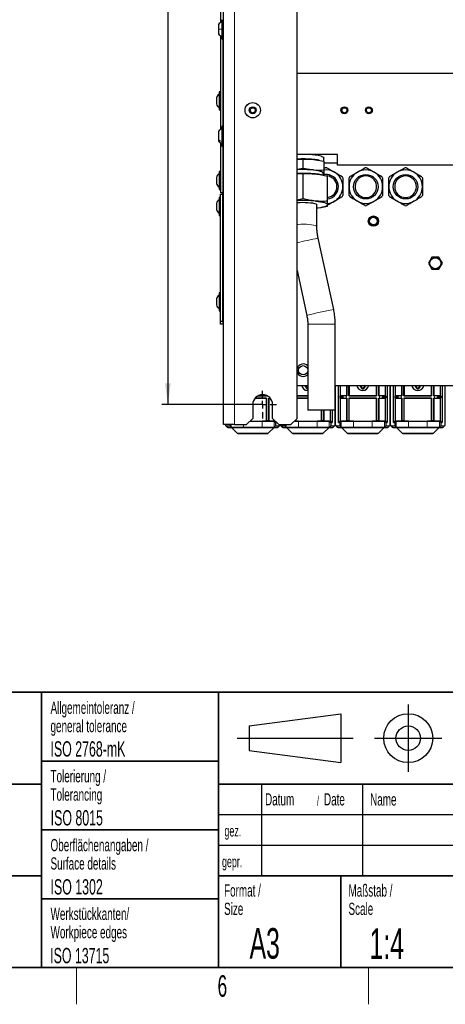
# Model space of a CAD drawing. Header units: millimetres. Extents: x 5 to 418, y 2 to 292.
# Tile 51 of 53: x 255 to 325, y 6 to 167. Entities that reach past the tile are written whole.
import ezdxf

# ---------------------------------------------------------------- set-up
doc = ezdxf.new("R2010")
doc.units = ezdxf.units.MM
doc.layers.add('SLD-0', color=7, linetype='Continuous')
doc.styles.add('SLDTEXTSTYLE1', font='TXT', dxfattribs={"width": 0.605})
doc.dimstyles.new('SLDDIMSTYLE2', dxfattribs={"dimtxt": 3.081982, "dimasz": 3.5, "dimexe": 0, "dimexo": 0.0625, "dimgap": 0.770496, "dimtad": 1, "dimdec": 0, "dimlfac": 4, "dimrnd": 1e-09, "dimzin": 12, "dimdsep": 46, "dimtxsty": 'SLDTEXTSTYLE1', "dimsah": 1, "dimcen": 0.09, "dimadec": 0, "dimazin": 3, "dimtfac": 1, "dimtofl": 0, "dimtmove": 0, "dimatfit": 3, "dimfxl": 1, "dimfrac": 2, "dimtolj": 1, "dimtzin": 12, "dimarcsym": 0})

# ---------------------------------------------------------------- blocks, each defined once
blk = doc.blocks.new('_D_6')
at = {"layer": 'SLD-0'}
for p, q in [((295.19, 247.77), (278.7, 247.77)), ((279.7, 247.77), (279.7, 104.02)), ((295.19, 104.02), (278.7, 104.02))]:
    blk.add_line(p, q, dxfattribs=at)
for points in [[(279.7, 247.77), (279.24, 244.27), (280.16, 244.27)], [(279.7, 104.02), (280.16, 107.52), (279.24, 107.52)]]:
    blk.add_solid(points, dxfattribs=at)
at = {"layer": 'SLD-0', "insert": (275.61, 172.36), "char_height": 3.175, "attachment_point": 1, "rotation": 90, "style": 'SLDTEXTSTYLE1'}
blk.add_mtext('575', dxfattribs=at)
blk = doc.blocks.new('SW_CENTERMARKSYMBOL_5')
at = {"layer": 'SLD-0', "color": 0}
for p, q in [((0, 1.25), (0, 2.25)), ((-1.25, 0), (-2.25, 0)), ((0, 0), (-0.625, 0)), ((0, 0), (0, 0.625)), ((0, 0), (0, -0.625)), ((0, 0), (0.625, 0)), ((1.25, 0), (2.25, 0)), ((0, -1.25), (0, -2.25))]:
    blk.add_line(p, q, dxfattribs=at)

msp = doc.modelspace()

# ---------------------------------------------------------------- linework, layer by layer
at = {"color": 7, "linetype": 'Continuous', "lineweight": 25}
for p, q in [((288.8173, 100.7651), (288.8173, 252.0151)), ((300.8173, 101.7651), (300.8173, 251.0151)), ((288.3173, 181.784), (288.3173, 166.4961)), ((287.9923, 166.1601), (287.9923, 165.3901)), ((288.5173, 166.9401), (288.5173, 165.3901)), ((287.9923, 165.3901), (287.9923, 164.6201)), ((288.3173, 164.284), (288.3173, 148.9961)), ((288.5173, 165.3901), (288.5173, 163.8401)), ((288.6923, 163.6922), (288.6923, 149.588)), ((358.3173, 158.1401), (300.8173, 158.1401)), ((288.3173, 155.1401), (288.0673, 155.1401)), ((288.0673, 155.1401), (288.0673, 153.6498)), ((287.6423, 154.1651), (287.6423, 153.6599)), ((287.6423, 153.6599), (287.6423, 153.1651)), ((288.0673, 153.6498), (288.0673, 152.1901)), ((288.0673, 152.1901), (288.3173, 152.1901)), ((287.9923, 148.6601), (287.9923, 147.3477)), ((288.5173, 149.4401), (288.5173, 146.3401)), ((287.9923, 147.3477), (287.9923, 147.1201)), ((288.3173, 146.784), (288.3173, 138.6651)), ((288.6923, 146.1922), (288.6923, 138.6651)), ((307.4423, 144.9237), (300.8173, 144.9237)), ((307.4423, 143.1401), (307.4423, 144.9237)), ((300.8173, 144.1114), (301.8173, 144.13)), ((301.8173, 142.6822), (301.8173, 144.13)), ((301.8173, 144.13), (303.5048, 144.0986)), ((303.5048, 144.0986), (305.1923, 143.7917)), ((304.5086, 143.9469), (304.3586, 143.9767)), ((305.1923, 143.7917), (305.1923, 144.3297)), ((305.1923, 143.7917), (305.1923, 142.3438)), ((305.1923, 143.5572), (307.4423, 143.5572)), ((288.3173, 142.1401), (288.0673, 142.1401)), ((288.0673, 142.1401), (288.0673, 139.5113)), ((300.8173, 142.5003), (301.8173, 142.6822)), ((300.8173, 141.7877), (301.8173, 141.7678)), ((301.8173, 142.6822), (303.5048, 142.3752)), ((301.8173, 137.6627), (301.8173, 141.7678)), ((303.5048, 142.3752), (305.1923, 142.3438)), ((305.0673, 141.5321), (305.0673, 141.8677)), ((305.1923, 141.6671), (305.0673, 141.6443)), ((305.1923, 142.599), (305.4315, 142.7371)), ((305.1923, 142.3438), (305.1923, 141.8677)), ((305.1923, 141.8677), (305.1923, 141.6671)), ((351.6923, 143.1401), (307.4423, 143.1401)), ((287.6423, 141.1651), (287.6423, 140.2739)), ((287.6423, 140.2739), (287.6423, 140.1651)), ((305.0008, 141.552), (304.8292, 141.5861)), ((305.8173, 137.2617), (305.8173, 141.3668)), ((288.0673, 139.5113), (288.0673, 139.1901)), ((288.0673, 139.1901), (288.3173, 139.1901)), ((288.6923, 138.6651), (288.3173, 138.6651)), ((288.3173, 138.4151), (288.6923, 138.4151)), ((288.3173, 117.6651), (288.3173, 138.4151)), ((288.6923, 138.4151), (288.6923, 138.6651)), ((288.6923, 117.6651), (288.6923, 138.4151)), ((287.6423, 136.9151), (287.6423, 136.0239)), ((288.3173, 137.8901), (288.0673, 137.8901)), ((288.0673, 137.8901), (288.0673, 135.2613)), ((287.6423, 136.0239), (287.6423, 135.9151)), ((288.0673, 135.2613), (288.0673, 134.9401)), ((304.0673, 133.1139), (304.0673, 136.6974)), ((304.8292, 136.2403), (305.0008, 136.2744)), ((304.9997, 136.2794), (305.8173, 136.4597)), ((288.0673, 134.9401), (288.3173, 134.9401)), ((306.8095, 119.5664), (304.2734, 131.2163)), ((322.8722, 128.1276), (322.302, 127.1401)), ((324.0124, 128.1276), (322.8722, 128.1276)), ((324.5826, 127.1401), (324.0124, 128.1276)), ((300.8173, 125.9369), (302.4125, 118.6092)), ((322.302, 127.1401), (322.8722, 126.1526)), ((322.8722, 126.1526), (324.0124, 126.1526)), ((324.0124, 126.1526), (324.5826, 127.1401)), ((287.6423, 121.3151), (287.6423, 120.4239)), ((288.3173, 122.2901), (288.0673, 122.2901)), ((288.0673, 122.2901), (288.0673, 119.6613)), ((287.6423, 120.4239), (287.6423, 120.3151)), ((288.0673, 119.6613), (288.0673, 119.3401)), ((288.0673, 119.3401), (288.3173, 119.3401)), ((288.3173, 117.6651), (288.6923, 117.6651)), ((288.3173, 117.1651), (288.3173, 117.6651)), ((288.6923, 117.6651), (288.6923, 117.1651)), ((288.8173, 117.6401), (288.6923, 117.6401)), ((288.7673, 117.1401), (288.7673, 117.6401)), ((288.6923, 117.1651), (288.3173, 117.1651)), ((288.8173, 117.1401), (288.7673, 117.1401)), ((302.5673, 117.1701), (302.5673, 103.1401)), ((307.0673, 103.1401), (307.0673, 117.1701)), ((300.8173, 109.8651), (300.8322, 109.9233)), ((300.8173, 107.1401), (302.5673, 107.1401)), ((302.1409, 107.1401), (302.1992, 107.1015)), ((302.2675, 107.1082), (302.1593, 107.0457)), ((302.1593, 107.0457), (302.3508, 106.714)), ((302.1992, 107.1015), (302.1969, 107.1401)), ((302.4591, 106.7765), (302.2675, 107.1082)), ((307.0673, 107.1401), (352.0673, 107.1401)), ((307.0923, 100.6979), (307.0923, 107.1401)), ((307.5924, 101.0728), (307.5924, 107.1401)), ((307.8586, 107.1401), (307.8586, 105.464)), ((308.9423, 107.1401), (308.9423, 105.464)), ((308.9554, 105.4509), (308.9554, 107.1401)), ((309.3042, 105.4509), (309.3042, 107.1401)), ((309.3173, 107.1401), (309.3173, 105.464)), ((311.1409, 107.1401), (311.1992, 107.1015)), ((311.2675, 107.1082), (311.1593, 107.0457)), ((311.1593, 107.0457), (311.3508, 106.714)), ((311.1992, 107.1015), (311.1969, 107.1401)), ((311.4591, 106.7765), (311.2675, 107.1082)), ((311.7779, 106.9538), (311.6756, 106.7765)), ((311.957, 107.139), (311.7238, 106.985)), ((311.7238, 106.985), (311.7779, 106.9538)), ((311.7838, 106.714), (311.8861, 106.8913)), ((311.8861, 106.8913), (311.9403, 106.86)), ((311.9403, 106.86), (311.957, 107.139)), ((312.0119, 107.1401), (312.0253, 107.1323)), ((312.0253, 107.1323), (312.0298, 107.1401)), ((313.8173, 105.464), (313.8173, 107.1401)), ((313.8304, 107.1401), (313.8304, 105.4509)), ((314.1792, 107.1401), (314.1792, 105.4509)), ((314.1923, 105.464), (314.1923, 107.1401)), ((315.276, 105.464), (315.276, 107.1401)), ((315.5422, 107.1401), (315.5422, 101.0728)), ((316.0423, 100.6979), (316.0423, 107.1401)), ((316.0923, 100.6979), (316.0923, 107.1401)), ((316.5924, 101.0728), (316.5924, 107.1401)), ((316.8586, 107.1401), (316.8586, 105.464)), ((317.9423, 107.1401), (317.9423, 105.464)), ((317.9554, 105.4509), (317.9554, 107.1401)), ((318.3042, 105.4509), (318.3042, 107.1401)), ((318.3173, 107.1401), (318.3173, 105.464)), ((320.1409, 107.1401), (320.1992, 107.1015)), ((320.2675, 107.1082), (320.1593, 107.0457)), ((320.1593, 107.0457), (320.3508, 106.714)), ((320.1992, 107.1015), (320.1969, 107.1401)), ((320.4591, 106.7765), (320.2675, 107.1082)), ((320.7779, 106.9538), (320.6756, 106.7765)), ((320.957, 107.139), (320.7238, 106.985)), ((320.7238, 106.985), (320.7779, 106.9538)), ((320.7838, 106.714), (320.8861, 106.8913)), ((320.8861, 106.8913), (320.9403, 106.86)), ((320.9403, 106.86), (320.957, 107.139)), ((321.0119, 107.1401), (321.0253, 107.1323)), ((321.0253, 107.1323), (321.0298, 107.1401)), ((322.8173, 105.464), (322.8173, 107.1401)), ((322.8304, 107.1401), (322.8304, 105.4509)), ((323.1792, 107.1401), (323.1792, 105.4509)), ((323.1923, 105.464), (323.1923, 107.1401)), ((324.276, 105.464), (324.276, 107.1401)), ((324.5422, 107.1401), (324.5422, 101.0728)), ((325.0423, 100.6979), (325.0423, 107.1401)), ((293.9728, 105.089), (295.8173, 105.089)), ((295.8304, 105.1021), (293.9844, 105.1021)), ((295.8304, 105.4509), (294.4315, 105.4509)), ((294.4567, 105.464), (295.8173, 105.464)), ((295.8173, 105.464), (295.8173, 105.5151)), ((295.8304, 105.4509), (295.8173, 105.464)), ((295.8304, 105.1021), (295.8173, 105.089)), ((295.8173, 105.089), (295.8173, 101.339)), ((295.8304, 105.5095), (295.8304, 105.4509)), ((295.8304, 101.3521), (295.8304, 105.1021)), ((296.1792, 105.1021), (296.1923, 105.089)), ((296.2787, 105.1021), (296.1792, 105.1021)), ((296.1792, 105.1021), (296.1792, 101.3521)), ((296.1923, 105.089), (296.4118, 105.089)), ((296.1923, 101.339), (296.1923, 105.089)), ((300.8173, 105.464), (302.5673, 105.464)), ((302.5673, 105.4509), (300.8173, 105.4509)), ((302.5673, 105.1021), (300.8173, 105.1021)), ((300.8173, 105.089), (302.5673, 105.089)), ((307.8586, 105.464), (307.7931, 105.3986)), ((307.7931, 105.3986), (308.1681, 105.4051)), ((307.7931, 105.3986), (307.7931, 105.1545)), ((307.7931, 105.1545), (307.8586, 105.089)), ((308.1681, 105.1479), (307.7931, 105.1545)), ((308.9423, 105.464), (307.8586, 105.464)), ((307.8586, 105.089), (307.8586, 101.339)), ((307.8586, 105.089), (308.9423, 105.089)), ((308.1681, 105.4051), (308.3578, 105.443)), ((308.1681, 105.4051), (308.1681, 105.1479)), ((308.3578, 105.1101), (308.1681, 105.1479)), ((308.8559, 105.4509), (308.9554, 105.4509)), ((308.9554, 105.1021), (308.8559, 105.1021)), ((308.9554, 105.4509), (308.9423, 105.464)), ((308.9554, 105.1021), (308.9423, 105.089)), ((308.9423, 105.089), (308.9423, 101.339)), ((308.9554, 101.3521), (308.9554, 105.1021)), ((309.3042, 105.4509), (309.3173, 105.464)), ((313.8304, 105.4509), (309.3042, 105.4509)), ((313.8304, 105.1021), (309.3042, 105.1021)), ((309.3042, 105.1021), (309.3042, 101.3521)), ((309.3042, 105.1021), (309.3173, 105.089)), ((309.3173, 105.464), (313.8173, 105.464)), ((309.3173, 101.339), (309.3173, 105.089)), ((309.3173, 105.089), (313.8173, 105.089)), ((313.8304, 105.4509), (313.8173, 105.464)), ((313.8304, 105.1021), (313.8173, 105.089)), ((313.8173, 105.089), (313.8173, 101.339)), ((313.8304, 101.3521), (313.8304, 105.1021)), ((314.1792, 105.4509), (314.1923, 105.464)), ((314.1792, 105.4509), (314.2787, 105.4509)), ((314.1792, 105.1021), (314.1923, 105.089)), ((314.2787, 105.1021), (314.1792, 105.1021)), ((314.1792, 105.1021), (314.1792, 101.3521)), ((315.276, 105.464), (314.1923, 105.464)), ((314.1923, 105.089), (315.276, 105.089)), ((314.1923, 101.339), (314.1923, 105.089)), ((314.7768, 105.443), (314.9665, 105.4051)), ((314.9665, 105.1479), (314.7768, 105.1101)), ((314.9665, 105.4051), (315.3415, 105.3986)), ((314.9665, 105.4051), (314.9665, 105.1479)), ((315.3415, 105.1545), (314.9665, 105.1479)), ((315.276, 105.464), (315.3415, 105.3986)), ((315.3415, 105.1545), (315.276, 105.089)), ((315.276, 101.339), (315.276, 105.089)), ((315.3415, 105.3986), (315.3415, 105.1545)), ((316.8586, 105.464), (316.7931, 105.3986)), ((316.7931, 105.3986), (317.1681, 105.4051)), ((316.7931, 105.3986), (316.7931, 105.1545)), ((316.7931, 105.1545), (316.8586, 105.089)), ((317.1681, 105.1479), (316.7931, 105.1545)), ((317.9423, 105.464), (316.8586, 105.464)), ((316.8586, 105.089), (316.8586, 101.339)), ((316.8586, 105.089), (317.9423, 105.089)), ((317.1681, 105.4051), (317.3578, 105.443)), ((317.1681, 105.4051), (317.1681, 105.1479)), ((317.3578, 105.1101), (317.1681, 105.1479)), ((317.8559, 105.4509), (317.9554, 105.4509)), ((317.9554, 105.1021), (317.8559, 105.1021)), ((317.9554, 105.4509), (317.9423, 105.464)), ((317.9554, 105.1021), (317.9423, 105.089)), ((317.9423, 105.089), (317.9423, 101.339)), ((317.9554, 101.3521), (317.9554, 105.1021)), ((318.3042, 105.4509), (318.3173, 105.464)), ((322.8304, 105.4509), (318.3042, 105.4509)), ((322.8304, 105.1021), (318.3042, 105.1021)), ((318.3042, 105.1021), (318.3042, 101.3521)), ((318.3042, 105.1021), (318.3173, 105.089)), ((318.3173, 105.464), (322.8173, 105.464)), ((318.3173, 105.089), (322.8173, 105.089)), ((318.3173, 101.339), (318.3173, 105.089)), ((322.8304, 105.4509), (322.8173, 105.464)), ((322.8304, 105.1021), (322.8173, 105.089)), ((322.8173, 105.089), (322.8173, 101.339)), ((322.8304, 101.3521), (322.8304, 105.1021)), ((323.1792, 105.4509), (323.1923, 105.464)), ((323.1792, 105.4509), (323.2787, 105.4509)), ((323.1792, 105.1021), (323.1923, 105.089)), ((323.2787, 105.1021), (323.1792, 105.1021)), ((323.1792, 105.1021), (323.1792, 101.3521)), ((324.276, 105.464), (323.1923, 105.464)), ((323.1923, 105.089), (324.276, 105.089)), ((323.1923, 101.339), (323.1923, 105.089)), ((323.7768, 105.443), (323.9665, 105.4051)), ((323.9665, 105.1479), (323.7768, 105.1101)), ((323.9665, 105.4051), (324.3415, 105.3986)), ((323.9665, 105.4051), (323.9665, 105.1479)), ((324.3415, 105.1545), (323.9665, 105.1479)), ((324.276, 105.464), (324.3415, 105.3986)), ((324.3415, 105.1545), (324.276, 105.089)), ((324.276, 101.339), (324.276, 105.089)), ((324.3415, 105.3986), (324.3415, 105.1545)), ((293.5673, 104.0151), (293.5673, 101.7651)), ((296.8173, 101.7651), (296.8173, 104.0151)), ((307.0673, 103.1401), (302.5673, 103.1401)), ((304.8173, 103.1401), (304.8173, 101.339)), ((304.8304, 101.3521), (304.8304, 103.1401)), ((305.1792, 103.1401), (305.1792, 101.3521)), ((305.1923, 101.339), (305.1923, 103.1401)), ((306.276, 101.339), (306.276, 103.1401)), ((306.5422, 103.1401), (306.5422, 101.0728)), ((307.0423, 100.6979), (307.0423, 103.1401)), ((292.5673, 100.7651), (293.5673, 101.7651)), ((296.8173, 101.7651), (297.8173, 100.7651)), ((299.8173, 100.7651), (300.8173, 101.7651)), ((290.5673, 100.7651), (288.8173, 100.7651)), ((289.0923, 100.6979), (289.0923, 100.7651)), ((289.1289, 100.6095), (289.4017, 100.3367)), ((289.2174, 100.5728), (289.8173, 100.5728)), ((289.4901, 100.3001), (290.0808, 100.3001)), ((289.8173, 100.7651), (289.8173, 100.5728)), ((289.8173, 100.5728), (290.0361, 100.354)), ((290.0808, 100.3001), (290.0835, 100.3066)), ((290.0808, 100.3001), (291.0193, 99.3617)), ((290.0835, 100.3066), (297.0511, 100.3066)), ((290.0835, 100.3066), (291.022, 99.3682)), ((290.5673, 100.7651), (292.5673, 100.7651)), ((292.0358, 100.3197), (295.0988, 100.3197)), ((293.1282, 101.3259), (295.0988, 101.3259)), ((293.1413, 101.339), (295.8173, 101.339)), ((295.8304, 101.3521), (295.8173, 101.339)), ((295.8173, 101.339), (296.1923, 101.339)), ((296.1792, 101.3521), (295.8304, 101.3521)), ((296.1126, 99.3682), (297.0511, 100.3066)), ((296.1153, 99.3617), (297.0538, 100.3001)), ((296.1792, 101.3521), (296.1923, 101.339)), ((296.1923, 101.339), (297.2433, 101.339)), ((297.0538, 100.3001), (297.0511, 100.3066)), ((297.0538, 100.3001), (297.6445, 100.3001)), ((297.0985, 101.2916), (297.3173, 101.0728)), ((297.0985, 100.354), (297.3173, 100.5728)), ((297.3173, 101.0728), (297.5095, 101.0728)), ((297.3173, 101.0728), (297.3173, 100.5728)), ((297.3173, 100.5728), (297.9172, 100.5728)), ((297.7329, 100.3367), (298.0057, 100.6095)), ((297.8173, 100.7651), (299.8173, 100.7651)), ((298.0423, 100.6979), (298.0423, 100.7651)), ((298.0923, 100.6979), (298.0923, 100.7651)), ((298.1289, 100.6095), (298.4017, 100.3367)), ((298.2174, 100.5728), (298.8173, 100.5728)), ((298.4901, 100.3001), (299.0808, 100.3001)), ((298.8173, 100.7651), (298.8173, 100.5728)), ((298.8173, 100.5728), (299.0361, 100.354)), ((299.0808, 100.3001), (299.0835, 100.3066)), ((299.0808, 100.3001), (300.0193, 99.3617)), ((299.0835, 100.3066), (306.0511, 100.3066)), ((299.0835, 100.3066), (300.022, 99.3682)), ((300.3913, 101.339), (304.8173, 101.339)), ((301.0358, 101.3259), (304.0988, 101.3259)), ((301.0358, 100.3197), (304.0988, 100.3197)), ((304.8304, 101.3521), (304.8173, 101.339)), ((304.8173, 101.339), (305.1923, 101.339)), ((305.1792, 101.3521), (304.8304, 101.3521)), ((305.1126, 99.3682), (306.0511, 100.3066)), ((305.1153, 99.3617), (306.0538, 100.3001)), ((305.1792, 101.3521), (305.1923, 101.339)), ((305.1923, 101.339), (306.276, 101.339)), ((306.0538, 100.3001), (306.0511, 100.3066)), ((306.0538, 100.3001), (306.6445, 100.3001)), ((306.0985, 101.2916), (306.3173, 101.0728)), ((306.0985, 100.354), (306.3173, 100.5728)), ((306.5422, 101.0728), (306.276, 101.339)), ((306.3173, 101.0728), (306.5422, 101.0728)), ((306.3173, 101.0728), (306.3173, 100.5728)), ((306.3173, 100.5728), (306.9172, 100.5728)), ((306.7329, 100.3367), (307.0057, 100.6095)), ((307.1289, 100.6095), (307.4017, 100.3367)), ((307.2174, 100.5728), (307.8173, 100.5728)), ((307.4901, 100.3001), (308.0808, 100.3001)), ((307.8586, 101.339), (307.5924, 101.0728)), ((307.5924, 101.0728), (307.8173, 101.0728)), ((307.8173, 101.0728), (308.0361, 101.2916)), ((307.8173, 101.0728), (307.8173, 100.5728)), ((307.8173, 100.5728), (308.0361, 100.354)), ((307.8586, 101.339), (308.9423, 101.339)), ((308.0808, 100.3001), (308.0835, 100.3066)), ((308.0808, 100.3001), (309.0193, 99.3617)), ((308.0835, 100.3066), (315.0511, 100.3066)), ((308.0835, 100.3066), (309.022, 99.3682)), ((308.9554, 101.3521), (308.9423, 101.339)), ((308.9423, 101.339), (309.3173, 101.339)), ((309.3042, 101.3521), (308.9554, 101.3521)), ((309.3042, 101.3521), (309.3173, 101.339)), ((309.3173, 101.339), (313.8173, 101.339)), ((310.0358, 101.3259), (313.0988, 101.3259)), ((310.0358, 100.3197), (313.0988, 100.3197)), ((313.8304, 101.3521), (313.8173, 101.339)), ((313.8173, 101.339), (314.1923, 101.339)), ((314.1792, 101.3521), (313.8304, 101.3521)), ((314.1126, 99.3682), (315.0511, 100.3066)), ((314.1153, 99.3617), (315.0538, 100.3001)), ((314.1792, 101.3521), (314.1923, 101.339)), ((314.1923, 101.339), (315.276, 101.339)), ((315.0538, 100.3001), (315.0511, 100.3066)), ((315.0538, 100.3001), (315.6445, 100.3001)), ((315.0985, 101.2916), (315.3173, 101.0728)), ((315.0985, 100.354), (315.3173, 100.5728)), ((315.5422, 101.0728), (315.276, 101.339)), ((315.3173, 101.0728), (315.5422, 101.0728)), ((315.3173, 101.0728), (315.3173, 100.5728)), ((315.3173, 100.5728), (315.9172, 100.5728)), ((315.7329, 100.3367), (316.0057, 100.6095)), ((316.1289, 100.6095), (316.4017, 100.3367)), ((316.2174, 100.5728), (316.8173, 100.5728)), ((316.4901, 100.3001), (317.0808, 100.3001)), ((316.8586, 101.339), (316.5924, 101.0728)), ((316.5924, 101.0728), (316.8173, 101.0728)), ((316.8173, 101.0728), (317.0361, 101.2916)), ((316.8173, 101.0728), (316.8173, 100.5728)), ((316.8173, 100.5728), (317.0361, 100.354)), ((316.8586, 101.339), (317.9423, 101.339)), ((317.0808, 100.3001), (317.0835, 100.3066)), ((317.0808, 100.3001), (318.0193, 99.3617)), ((317.0835, 100.3066), (324.0511, 100.3066)), ((317.0835, 100.3066), (318.022, 99.3682)), ((317.9554, 101.3521), (317.9423, 101.339)), ((317.9423, 101.339), (318.3173, 101.339)), ((318.3042, 101.3521), (317.9554, 101.3521)), ((318.3042, 101.3521), (318.3173, 101.339)), ((318.3173, 101.339), (322.8173, 101.339)), ((319.0358, 101.3259), (322.0988, 101.3259)), ((319.0358, 100.3197), (322.0988, 100.3197)), ((322.8304, 101.3521), (322.8173, 101.339)), ((322.8173, 101.339), (323.1923, 101.339)), ((323.1792, 101.3521), (322.8304, 101.3521)), ((323.1126, 99.3682), (324.0511, 100.3066)), ((323.1153, 99.3617), (324.0538, 100.3001)), ((323.1792, 101.3521), (323.1923, 101.339)), ((323.1923, 101.339), (324.276, 101.339)), ((324.0538, 100.3001), (324.0511, 100.3066)), ((324.0538, 100.3001), (324.6445, 100.3001)), ((324.0985, 101.2916), (324.3173, 101.0728)), ((324.0985, 100.354), (324.3173, 100.5728)), ((324.5422, 101.0728), (324.276, 101.339)), ((324.3173, 101.0728), (324.5422, 101.0728)), ((324.3173, 101.0728), (324.3173, 100.5728)), ((324.3173, 100.5728), (324.9172, 100.5728)), ((324.7329, 100.3367), (325.0057, 100.6095)), ((291.1077, 99.3251), (296.027, 99.3251)), ((291.1103, 99.3316), (296.0243, 99.3316)), ((300.1077, 99.3251), (305.027, 99.3251)), ((300.1103, 99.3316), (305.0243, 99.3316)), ((309.1077, 99.3251), (314.027, 99.3251)), ((309.1103, 99.3316), (314.0243, 99.3316)), ((318.1077, 99.3251), (323.027, 99.3251)), ((318.1103, 99.3316), (323.0243, 99.3316))]:
    msp.add_line(p, q, dxfattribs=at)
at = {"color": 7, "linetype": 'Continuous', "lineweight": 18}
for p, q in [((290.5673, 100.7651), (290.5673, 252.0151)), ((305.7347, 141.4021), (305.7458, 141.5197)), ((312.2347, 141.4021), (312.2458, 141.5197)), ((318.5673, 141.4101), (318.5673, 141.5282)), ((311.8999, 137.878), (311.8888, 137.7604)), ((318.5673, 137.8701), (318.5673, 137.7519)), ((307.0673, 117.1701), (302.5673, 117.1701)), ((296.2787, 105.2235), (296.2787, 105.1021)), ((308.3578, 105.443), (308.3578, 105.1101)), ((308.8559, 105.4509), (308.8559, 105.1021)), ((314.2787, 105.4509), (314.2787, 105.1021)), ((314.7768, 105.443), (314.7768, 105.1101)), ((317.3578, 105.443), (317.3578, 105.1101)), ((317.8559, 105.4509), (317.8559, 105.1021)), ((323.2787, 105.4509), (323.2787, 105.1021)), ((323.7768, 105.443), (323.7768, 105.1101)), ((289.2174, 100.5728), (289.4901, 100.3001)), ((290.0361, 100.7651), (290.0361, 100.354)), ((292.0358, 100.7651), (292.0358, 100.3197)), ((295.0988, 101.3259), (295.0988, 100.3197)), ((297.0985, 101.2916), (297.0985, 100.354)), ((297.6445, 100.3001), (297.9172, 100.5728)), ((298.2174, 100.5728), (298.4901, 100.3001)), ((299.0361, 100.7651), (299.0361, 100.354)), ((301.0358, 101.3259), (301.0358, 100.3197)), ((304.0988, 101.3259), (304.0988, 100.3197)), ((306.0985, 101.2916), (306.0985, 100.354)), ((306.6445, 100.3001), (306.9172, 100.5728)), ((307.2174, 100.5728), (307.4901, 100.3001)), ((308.0361, 101.2916), (308.0361, 100.354)), ((310.0358, 101.3259), (310.0358, 100.3197)), ((313.0988, 101.3259), (313.0988, 100.3197)), ((315.0985, 101.2916), (315.0985, 100.354)), ((315.6445, 100.3001), (315.9172, 100.5728)), ((316.2174, 100.5728), (316.4901, 100.3001)), ((317.0361, 101.2916), (317.0361, 100.354)), ((319.0358, 101.3259), (319.0358, 100.3197)), ((322.0988, 101.3259), (322.0988, 100.3197)), ((324.0985, 101.2916), (324.0985, 100.354)), ((324.6445, 100.3001), (324.9172, 100.5728)), ((291.0193, 99.3617), (291.022, 99.3682)), ((291.1103, 99.3316), (291.1077, 99.3251)), ((296.027, 99.3251), (296.0243, 99.3316)), ((296.1126, 99.3682), (296.1153, 99.3617)), ((300.0193, 99.3617), (300.022, 99.3682)), ((300.1103, 99.3316), (300.1077, 99.3251)), ((305.027, 99.3251), (305.0243, 99.3316)), ((305.1126, 99.3682), (305.1153, 99.3617)), ((309.0193, 99.3617), (309.022, 99.3682)), ((309.1103, 99.3316), (309.1077, 99.3251)), ((314.027, 99.3251), (314.0243, 99.3316)), ((314.1126, 99.3682), (314.1153, 99.3617)), ((318.0193, 99.3617), (318.022, 99.3682)), ((318.1103, 99.3316), (318.1077, 99.3251)), ((323.027, 99.3251), (323.0243, 99.3316)), ((323.1126, 99.3682), (323.1153, 99.3617))]:
    msp.add_line(p, q, dxfattribs=at)
at = {"color": 7, "linetype": 'Continuous', "lineweight": 25, "flags": 128}
for points in [[(304.7401, 144.6227), (304.978, 144.5352), (305.1297, 144.442), (305.191, 144.3458), (305.1923, 144.3297)], [(305.0673, 141.8677), (305.0661, 141.8832), (305.007, 141.9758), (304.861, 142.0655), (304.6319, 142.1498), (304.326, 142.2264), (303.9517, 142.2932), (303.5192, 142.3484), (303.0403, 142.3905), (302.528, 142.4183), (301.9963, 142.4312), (301.4598, 142.4286), (300.933, 142.4107), (300.8173, 142.4046)], [(303.5048, 142.3752), (303.8719, 142.3326), (304.2038, 142.2821), (304.4949, 142.2244), (304.7401, 142.1607), (304.9354, 142.0919), (305.0773, 142.0193), (305.1634, 141.9441), (305.1923, 141.8677)], [(300.8173, 137.0474), (300.8264, 137.0482), (301.2533, 137.0756), (301.7033, 137.0876), (302.158, 137.0836), (302.5987, 137.0638), (303.0075, 137.029), (303.3675, 136.9806), (303.664, 136.9206), (303.885, 136.8515), (304.0212, 136.7761), (304.0673, 136.6974)], [(303.8173, 137.2989), (304.2524, 137.2485), (304.6457, 137.1886), (304.9907, 137.1203), (305.2814, 137.0447), (305.5128, 136.9632), (305.681, 136.8772), (305.7831, 136.7881), (305.8173, 136.6974)], [(305.8173, 137.6494), (306.1873, 137.732), (306.5704, 137.9026)], [(305.8173, 136.6974), (305.7831, 136.6067), (305.681, 136.5176), (305.5128, 136.4316), (305.2814, 136.3501), (304.9907, 136.2746), (304.6457, 136.2063), (304.2524, 136.1464), (304.0673, 136.1231)]]:
    msp.add_lwpolyline(points, dxfattribs=at)
at = {"color": 7, "linetype": 'Continuous', "lineweight": 18, "flags": 128}
msp.add_lwpolyline([(304.0673, 133.1143), (304.0511, 133.1607), (303.9511, 133.2378), (303.7637, 133.3099), (303.4966, 133.3739), (303.1608, 133.4273), (302.77, 133.4678), (302.3402, 133.4939), (301.889, 133.5044), (301.4348, 133.4989), (300.9963, 133.4777), (300.8173, 133.4639)], dxfattribs=at)
at = {"color": 7, "linetype": 'Continuous', "lineweight": 25}
for centre, radius in [((293.5673, 152.1401), 1.25), ((293.5673, 152.1401), 0.5625), ((293.5673, 152.1401), 0.4125), ((308.5673, 152.1401), 0.5625), ((308.5673, 152.1401), 0.4125), ((312.5673, 152.1401), 0.5625), ((312.5673, 152.1401), 0.4125), ((312.0673, 139.6401), 2.0062), ((318.5673, 139.6401), 2.0062), ((313.3173, 134.0151), 0.8455), ((313.3173, 134.0151), 0.7696), ((313.3173, 134.0151), 0.75), ((313.3173, 134.0151), 0.625), ((323.4423, 127.1401), 0.9), ((301.8173, 109.6401), 0.75)]:
    msp.add_circle(centre, radius, dxfattribs=at)
for centre, radius, start, end in [((288.6673, 163.8401), 0.15, 180, 360), ((288.6137, 153.9275), 1, 123.118888, 166.258685), ((288.6137, 153.4026), 1, 193.741315, 236.881112), ((288.6673, 149.4401), 0.15, 0, 180), ((288.6673, 146.3401), 0.15, 180, 360), ((301.8551, 131.1716), 13.757, 77.894444, 94.326414), ((301.8114, 126.1228), 18.0554, 84.618332, 93.156165), ((302.6745, 135.2316), 8.9058, 79.100226, 84.650746), ((288.6137, 140.9275), 1, 123.118888, 166.258685), ((301.8114, 124.3994), 18.0554, 84.618332, 93.156165), ((301.8128, 120.4494), 21.3754, 84.61911, 92.669336), ((302.8333, 131.2215), 10.555, 79.100226, 84.650746), ((304.9527, 141.9287), 0.2472, 297.608548, 345.701487), ((305.5673, 139.6401), 2.0063, 300, 104.431431), ((305.5673, 139.6401), 2.75, 60, 97.862789), ((305.5673, 139.6401), 3.1, 87.489334, 92.510666), ((305.5673, 139.6401), 2.75, 0, 60), ((312.0673, 139.6401), 2.75, 120, 180), ((312.0673, 139.6401), 2.75, 60, 120), ((312.0673, 139.6401), 3.1, 87.489334, 92.510666), ((312.0673, 139.6401), 2.75, 0, 60), ((318.5673, 139.6401), 2.75, 120, 180), ((318.5673, 139.6401), 2.75, 60, 120), ((318.5673, 139.6401), 3.1, 87.489334, 92.510666), ((318.5673, 139.6401), 2.75, 0, 60), ((288.6137, 140.4026), 1, 193.741315, 236.881112), ((305.5673, 139.6401), 1.77, 278.119776, 84.57401), ((305.5673, 139.6401), 3.1, 27.489334, 32.510666), ((312.0673, 139.6401), 3.1, 147.489334, 152.510666), ((312.0673, 139.6401), 1.77, 84.57401, 264.57401), ((312.0673, 139.6401), 1.77, 264.57401, 84.57401), ((312.0673, 139.6401), 3.1, 27.489334, 32.510666), ((318.5673, 139.6401), 3.1, 147.489334, 152.510666), ((318.5673, 139.6401), 1.77, 90, 270), ((318.5673, 139.6401), 1.77, 270, 90), ((318.5673, 139.6401), 3.1, 27.489334, 32.510666), ((305.5673, 139.6401), 2.75, 300, 0), ((312.0673, 139.6401), 2.75, 180, 240), ((312.0673, 139.6401), 2.75, 300, 0), ((318.5673, 139.6401), 2.75, 180, 240), ((318.5673, 139.6401), 2.75, 300, 0), ((288.6137, 136.6775), 1, 123.118888, 166.258685), ((301.8128, 116.0177), 21.3754, 84.61911, 92.669336), ((305.5673, 139.6401), 2.75, 275.244339, 300), ((305.5673, 139.6401), 3.1, 327.489334, 332.510666), ((312.0673, 139.6401), 3.1, 207.489334, 212.510666), ((312.0673, 139.6401), 2.75, 240, 300), ((312.0673, 139.6401), 3.1, 327.489334, 332.510666), ((318.5673, 139.6401), 3.1, 207.489334, 212.510666), ((318.5673, 139.6401), 2.75, 240, 300), ((318.5673, 139.6401), 3.1, 327.489334, 332.510666), ((288.6137, 136.1526), 1, 193.741315, 236.881112), ((312.0673, 139.6401), 3.1, 267.489334, 272.510666), ((318.5673, 139.6401), 3.1, 267.489334, 272.510666), ((288.6137, 121.0775), 1, 123.118888, 166.258685), ((288.6137, 120.5526), 1, 193.741315, 236.881112), ((301.8173, 109.6401), 1.025, 42.970284, 163.960595), ((301.8173, 109.6401), 1.025, 192.680383, 317.029716), ((302.5673, 107.339), 1, 191.476333, 270), ((302.5673, 106.839), 0.25, 210, 270), ((302.5673, 106.839), 0.125, 210, 270), ((311.5673, 107.339), 1, 191.476333, 348.523667), ((311.5673, 106.839), 0.25, 210, 330), ((311.5673, 106.839), 0.125, 210, 330), ((320.5673, 107.339), 1, 191.476333, 348.523667), ((320.5673, 106.839), 0.25, 210, 330), ((320.5673, 106.839), 0.125, 210, 330), ((295.1923, 104.0151), 1.625, 0, 180), ((289.4901, 100.4251), 0.125, 225, 270), ((297.6445, 100.4251), 0.125, 270, 315), ((298.4901, 100.4251), 0.125, 225, 270), ((306.6445, 100.4251), 0.125, 270, 315), ((307.4901, 100.4251), 0.125, 225, 270), ((315.6445, 100.4251), 0.125, 270, 315), ((316.4901, 100.4251), 0.125, 225, 270), ((324.6445, 100.4251), 0.125, 270, 315), ((291.1077, 99.45), 0.125, 225, 270), ((296.027, 99.45), 0.125, 270, 315), ((300.1077, 99.45), 0.125, 225, 270), ((305.027, 99.45), 0.125, 270, 315), ((309.1077, 99.45), 0.125, 225, 270), ((314.027, 99.45), 0.125, 270, 315), ((318.1077, 99.45), 0.125, 225, 270), ((323.027, 99.45), 0.125, 270, 315)]:
    msp.add_arc(centre, radius, start, end, dxfattribs=at)
at = {"color": 7, "linetype": 'Continuous', "lineweight": 18}
for centre, radius, start, end in [((318.2711, 56.2009), 76.3102, 100.569715, 103.221853), ((319.367, 51.3007), 69.411, 100.423104, 104.138307), ((289.49, 100.4251), 0.1249, 225.00151, 270.019559), ((297.6446, 100.4251), 0.1249, 269.980441, 314.99849), ((298.49, 100.4251), 0.1249, 225.00151, 270.019559), ((306.6446, 100.4251), 0.1249, 269.980441, 314.99849), ((307.49, 100.4251), 0.1249, 225.00151, 270.019559), ((315.6446, 100.4251), 0.1249, 269.980441, 314.99849), ((316.49, 100.4251), 0.1249, 225.00151, 270.019559), ((324.6446, 100.4251), 0.1249, 269.980441, 314.99849), ((291.1077, 99.4501), 0.125, 225.007476, 269.992524), ((296.0269, 99.4501), 0.125, 270.007476, 314.992524), ((300.1077, 99.4501), 0.125, 225.007476, 269.992524), ((305.0269, 99.4501), 0.125, 270.007476, 314.992524), ((309.1077, 99.4501), 0.125, 225.007476, 269.992524), ((314.0269, 99.4501), 0.125, 270.007476, 314.992524), ((318.1077, 99.4501), 0.125, 225.007476, 269.992524), ((323.0269, 99.4501), 0.125, 270.007476, 314.992524)]:
    msp.add_arc(centre, radius, start, end, dxfattribs=at)
at = {"color": 7, "linetype": 'Continuous', "lineweight": 25}
for centre, major_axis, ratio, start_param, end_param in [((296.2787, 105.1108), (0.5, 0), 0.01745506, 4.71238898, 4.95735791), ((308.8559, 105.4422), (0.5, 0), 0.01745506, 1.57079633, 3.05432619), ((308.8559, 105.1108), (0.5, 0), 0.01745506, 3.22885912, 4.71238898), ((314.2787, 105.4422), (0.5, 0), 0.01745506, 0.08726646, 1.57079633), ((314.2787, 105.1108), (0.5, 0), 0.01745506, 4.71238898, 6.19591884), ((317.8559, 105.4422), (0.5, 0), 0.01745506, 1.57079633, 3.05432619), ((317.8559, 105.1108), (0.5, 0), 0.01745506, 3.22885912, 4.71238898), ((323.2787, 105.4422), (0.5, 0), 0.01745506, 0.08726646, 1.57079633), ((323.2787, 105.1108), (0.5, 0), 0.01745506, 4.71238898, 6.19591884), ((289.2173, 100.6979), (0.0884, -0.0884), 0.99969546, 3.92683852, 5.49793944), ((292.0358, 100.3546), (2, 0), 0.01745506, 3.15904595, 4.71238898), ((295.0988, 101.291), (2, 0), 0.01745506, 0.01745329, 1.57079633), ((295.0988, 100.3546), (2, 0), 0.01745506, 4.71238898, 6.26573201), ((297.9173, 100.6979), (-0.0884, -0.0884), 0.99969546, 0.78524587, 2.35634678), ((298.2173, 100.6979), (0.0884, -0.0884), 0.99969546, 3.92683852, 5.49793944), ((301.0358, 100.3546), (2, 0), 0.01745506, 3.15904595, 4.71238898), ((301.0358, 101.291), (2, 0), 0.01745506, 1.57079633, 1.90687435), ((304.0988, 101.291), (2, 0), 0.01745506, 0.01745329, 1.57079633), ((304.0988, 100.3546), (2, 0), 0.01745506, 4.71238898, 6.26573201), ((306.9173, 100.6979), (-0.0884, -0.0884), 0.99969546, 0.78524587, 2.35634678), ((307.2173, 100.6979), (0.0884, -0.0884), 0.99969546, 3.92683852, 5.49793944), ((310.0358, 101.291), (2, 0), 0.01745506, 1.57079633, 3.12413936), ((310.0358, 100.3546), (2, 0), 0.01745506, 3.15904595, 4.71238898), ((313.0988, 101.291), (2, 0), 0.01745506, 0.01745329, 1.57079633), ((313.0988, 100.3546), (2, 0), 0.01745506, 4.71238898, 6.26573201), ((315.9173, 100.6979), (-0.0884, -0.0884), 0.99969546, 0.78524587, 2.35634678), ((316.2173, 100.6979), (0.0884, -0.0884), 0.99969546, 3.92683852, 5.49793944), ((319.0358, 101.291), (2, 0), 0.01745506, 1.57079633, 3.12413936), ((319.0358, 100.3546), (2, 0), 0.01745506, 3.15904595, 4.71238898), ((322.0988, 101.291), (2, 0), 0.01745506, 0.01745329, 1.57079633), ((322.0988, 100.3546), (2, 0), 0.01745506, 4.71238898, 6.26573201), ((324.9173, 100.6979), (-0.0884, -0.0884), 0.99969546, 0.78524587, 2.35634678), ((291.1104, 99.4566), (0.0478, 0.1155), 0.99982157, 2.74895666, 3.53422865), ((296.0242, 99.4566), (0.0478, -0.1155), 0.99982157, 5.89054931, 6.6758213), ((300.1104, 99.4566), (0.0478, 0.1155), 0.99982157, 2.74895666, 3.53422865), ((305.0242, 99.4566), (0.0478, -0.1155), 0.99982157, 5.89054931, 6.6758213), ((309.1104, 99.4566), (0.0478, 0.1155), 0.99982157, 2.74895666, 3.53422865), ((314.0242, 99.4566), (0.0478, -0.1155), 0.99982157, 5.89054931, 6.6758213), ((318.1104, 99.4566), (0.0478, 0.1155), 0.99982157, 2.74895666, 3.53422865), ((323.0242, 99.4566), (0.0478, -0.1155), 0.99982157, 5.89054931, 6.6758213)]:
    msp.add_ellipse(centre, major_axis=major_axis, ratio=ratio, start_param=start_param, end_param=end_param, dxfattribs=at)
for points in [[(288.5173, 166.6401), (288.4157, 166.5754), (288.2126, 166.4462), (288.0657, 166.2554), (287.9923, 166.1601)], [(287.9923, 164.6201), (288.0657, 164.5247), (288.2126, 164.3339), (288.4157, 164.2047), (288.5173, 164.1401)]]:
    msp.add_open_spline(points, degree=3, dxfattribs=at)
at = {"color": 7, "linetype": 'Continuous', "lineweight": 18}
for points in [[(288.5173, 165.3901), (288.4157, 165.3901), (288.2126, 165.3901), (288.0657, 165.3901), (287.9923, 165.3901)], [(288.5173, 147.0096), (288.4157, 147.0551), (288.2126, 147.1461), (288.0657, 147.2805), (287.9923, 147.3477)]]:
    msp.add_open_spline(points, degree=3, dxfattribs=at)
at = {"color": 7, "linetype": 'Continuous', "lineweight": 25}
for points, knots in [([(288.5173, 149.1401), (288.4157, 149.0754), (288.2126, 148.9462), (288.0657, 148.7554), (287.9923, 148.6601)], [0, 0, 0, 0, 0.50000005, 1, 1, 1, 1]), ([(287.9923, 147.1201), (288.0657, 147.0247), (288.2126, 146.8339), (288.4157, 146.7047), (288.5173, 146.6401)], [0, 0, 0, 0, 0.49999995, 1, 1, 1, 1]), ([(301.8173, 141.7678), (302.1487, 141.7809), (302.813, 141.8071), (303.4821, 141.7561), (303.8173, 141.7306)], [0, 0, 0, 0, 0.49896317, 1, 1, 1, 1]), ([(303.8173, 141.7306), (304.151, 141.6891), (304.8201, 141.606), (305.4844, 141.4466), (305.8173, 141.3668)], [0, 0, 0, 0, 0.49879082, 1, 1, 1, 1]), ([(305.7031, 142.7371), (305.9051, 142.6204), (306.3124, 142.3853), (306.7312, 142.1435), (306.9423, 142.0216)], [0, 0, 0, 0, 0.49603675, 1, 1, 1, 1]), ([(306.9423, 142.0216), (307.0105, 141.9823), (307.4285, 141.7409), (307.8385, 141.5042), (308.1815, 141.3062)], [0, 0, 0, 0, 0.16315796, 1, 1, 1, 1]), ([(309.4531, 141.3062), (309.7125, 141.456), (310.1209, 141.6918), (310.5396, 141.9335), (310.6923, 142.0216)], [0, 0, 0, 0, 0.63528177, 1, 1, 1, 1]), ([(310.6923, 142.0216), (311.0037, 142.2014), (311.4224, 142.4431), (311.8276, 142.6771), (311.9315, 142.7371)], [0, 0, 0, 0, 0.74366725, 1, 1, 1, 1]), ([(312.2031, 142.7371), (312.4051, 142.6204), (312.8124, 142.3853), (313.2312, 142.1435), (313.4423, 142.0216)], [0, 0, 0, 0, 0.49603675, 1, 1, 1, 1]), ([(313.4423, 142.0216), (313.5105, 141.9823), (313.9285, 141.7409), (314.3385, 141.5042), (314.6815, 141.3062)], [0, 0, 0, 0, 0.16315796, 1, 1, 1, 1]), ([(315.9531, 141.3062), (316.057, 141.3661), (316.4622, 141.6001), (316.8809, 141.8419), (317.1923, 142.0216)], [0, 0, 0, 0, 0.2563327, 1, 1, 1, 1]), ([(317.1923, 142.0216), (317.345, 142.1098), (317.7637, 142.3515), (318.1721, 142.5873), (318.4315, 142.7371)], [0, 0, 0, 0, 0.36471845, 1, 1, 1, 1]), ([(318.7031, 142.7371), (318.9051, 142.6204), (319.3124, 142.3853), (319.7312, 142.1435), (319.9423, 142.0216)], [0, 0, 0, 0, 0.49603675, 1, 1, 1, 1]), ([(319.9423, 142.0216), (320.0105, 141.9823), (320.4285, 141.7409), (320.8385, 141.5042), (321.1815, 141.3062)], [0, 0, 0, 0, 0.16315796, 1, 1, 1, 1]), ([(308.3173, 141.071), (308.3173, 140.8377), (308.3173, 140.3674), (308.3173, 139.8838), (308.3173, 139.6401)], [0, 0, 0, 0, 0.49603675, 1, 1, 1, 1]), ([(309.3173, 139.6401), (309.3173, 139.7188), (309.3173, 140.2015), (309.3173, 140.6749), (309.3173, 141.071)], [0, 0, 0, 0, 0.16315796, 1, 1, 1, 1]), ([(314.8173, 141.071), (314.8173, 140.8377), (314.8173, 140.3674), (314.8173, 139.8838), (314.8173, 139.6401)], [0, 0, 0, 0, 0.49603675, 1, 1, 1, 1]), ([(315.8173, 139.6401), (315.8173, 139.7188), (315.8173, 140.2015), (315.8173, 140.6749), (315.8173, 141.071)], [0, 0, 0, 0, 0.16315796, 1, 1, 1, 1]), ([(321.3173, 141.071), (321.3173, 140.8377), (321.3173, 140.3674), (321.3173, 139.8838), (321.3173, 139.6401)], [0, 0, 0, 0, 0.49603675, 1, 1, 1, 1]), ([(308.3173, 139.6401), (308.3173, 139.5613), (308.3173, 139.0786), (308.3173, 138.6053), (308.3173, 138.2092)], [0, 0, 0, 0, 0.16315796, 1, 1, 1, 1]), ([(309.3173, 138.2092), (309.3173, 138.4424), (309.3173, 138.9127), (309.3173, 139.3963), (309.3173, 139.6401)], [0, 0, 0, 0, 0.49603675, 1, 1, 1, 1]), ([(314.8173, 139.6401), (314.8173, 139.5613), (314.8173, 139.0786), (314.8173, 138.6053), (314.8173, 138.2092)], [0, 0, 0, 0, 0.16315796, 1, 1, 1, 1]), ([(315.8173, 138.2092), (315.8173, 138.4424), (315.8173, 138.9127), (315.8173, 139.3963), (315.8173, 139.6401)], [0, 0, 0, 0, 0.49603675, 1, 1, 1, 1]), ([(321.3173, 139.6401), (321.3173, 139.5613), (321.3173, 139.0786), (321.3173, 138.6053), (321.3173, 138.2092)], [0, 0, 0, 0, 0.16315796, 1, 1, 1, 1]), ([(301.8173, 137.6627), (301.4863, 137.5769), (301.1538, 137.4907), (300.8188, 137.4427), (300.8173, 137.4425)], [0, 0, 0, 0, 0.99552537, 1, 1, 1, 1]), ([(303.8173, 137.2989), (303.4836, 137.3404), (302.8145, 137.4235), (302.1502, 137.5829), (301.8173, 137.6627)], [0, 0, 0, 0, 0.49879082, 1, 1, 1, 1]), ([(305.8173, 137.2617), (305.4859, 137.2487), (304.8216, 137.2225), (304.1525, 137.2734), (303.8173, 137.2989)], [0, 0, 0, 0, 0.49896317, 1, 1, 1, 1]), ([(305.8173, 136.6974), (305.8173, 136.7723), (305.8173, 136.9225), (305.8173, 137.1485), (305.8173, 137.2617)], [0, 0, 0, 0, 0.49879082, 1, 1, 1, 1]), ([(306.9423, 137.2585), (306.6307, 137.0786), (306.2509, 136.8593), (305.8833, 136.6471), (305.8173, 136.609)], [0, 0, 0, 0, 0.820528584, 1, 1, 1, 1]), ([(308.1815, 137.9739), (307.9221, 137.8242), (307.5137, 137.5884), (307.095, 137.3466), (306.9423, 137.2585)], [0, 0, 0, 0, 0.63528177, 1, 1, 1, 1]), ([(310.6923, 137.2585), (310.6241, 137.2979), (310.2061, 137.5392), (309.7961, 137.7759), (309.4531, 137.9739)], [0, 0, 0, 0, 0.163157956, 1, 1, 1, 1]), ([(311.9315, 136.543), (311.7295, 136.6597), (311.3222, 136.8948), (310.9034, 137.1366), (310.6923, 137.2585)], [0, 0, 0, 0, 0.49603675, 1, 1, 1, 1]), ([(313.4423, 137.2585), (313.2896, 137.1703), (312.8709, 136.9286), (312.4625, 136.6928), (312.2031, 136.543)], [0, 0, 0, 0, 0.36471845, 1, 1, 1, 1]), ([(314.6815, 137.9739), (314.5776, 137.914), (314.1724, 137.68), (313.7537, 137.4383), (313.4423, 137.2585)], [0, 0, 0, 0, 0.256332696, 1, 1, 1, 1]), ([(317.1923, 137.2585), (317.1241, 137.2979), (316.7061, 137.5392), (316.2961, 137.7759), (315.9531, 137.9739)], [0, 0, 0, 0, 0.163157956, 1, 1, 1, 1]), ([(318.4315, 136.543), (318.2295, 136.6597), (317.8222, 136.8948), (317.4034, 137.1366), (317.1923, 137.2585)], [0, 0, 0, 0, 0.49603675, 1, 1, 1, 1]), ([(319.9423, 137.2585), (319.6309, 137.0787), (319.2122, 136.837), (318.807, 136.603), (318.7031, 136.543)], [0, 0, 0, 0, 0.74366725, 1, 1, 1, 1]), ([(321.1815, 137.9739), (320.9221, 137.8242), (320.5137, 137.5884), (320.095, 137.3466), (319.9423, 137.2585)], [0, 0, 0, 0, 0.63528177, 1, 1, 1, 1]), ([(305.8173, 136.4597), (305.8173, 136.4798), (305.8173, 136.5202), (305.8173, 136.6383), (305.8173, 136.6974)], [0, 0, 0, 0, 0.49896317, 1, 1, 1, 1]), ([(304.2734, 131.2163), (304.2496, 131.3323), (304.1775, 131.6833), (304.1006, 132.2627), (304.0693, 132.7802), (304.0676, 133.0582), (304.0673, 133.1139)], [0, 0, 0, 0, 0.18426569, 0.55749893, 0.91131446, 1, 1, 1, 1]), ([(307.0673, 117.1701), (307.0645, 117.3546), (307.0568, 117.8533), (306.9846, 118.6566), (306.8674, 119.2658), (306.8095, 119.5664)], [0, 0, 0, 0, 0.22935089, 0.61975126, 1, 1, 1, 1]), ([(302.4125, 118.6092), (302.4344, 118.5005), (302.5043, 118.1535), (302.5584, 117.6717), (302.565, 117.2993), (302.5673, 117.1701)], [0, 0, 0, 0, 0.22936474, 0.73256866, 1, 1, 1, 1])]:
    msp.add_open_spline(points, degree=3, knots=knots, dxfattribs=at)
at = {"layer": 'SLD-0', "lineweight": 35}
for p, q in [((135, 57), (408, 57)), ((259, 57), (259, 12)), ((288, 57), (288, 12)), ((259, 45.75), (288, 45.75)), ((202.5, 42), (259, 42)), ((408, 42), (288, 42)), ((259, 34.5), (288, 34.5)), ((202.5, 27), (259, 27)), ((288, 27), (408, 27)), ((308, 27), (308, 12)), ((259, 23.25), (288, 23.25)), ((26, 12), (408, 12)), ((135, 12), (408, 12))]:
    msp.add_line(p, q, dxfattribs=at)
at = {"layer": 'SLD-0'}
for p, q in [((319, 55), (319, 44)), ((293, 51.5), (308, 53.5)), ((308, 53.5), (308, 45.5)), ((293, 51.5), (293, 47.5)), ((291, 49.5), (310, 49.5)), ((313.5, 49.5), (324.5, 49.5)), ((293, 47.5), (308, 45.5)), ((295, 42), (295, 27)), ((311.5, 42), (311.5, 27)), ((288, 37), (408, 37)), ((288, 32), (328, 32))]:
    msp.add_line(p, q, dxfattribs=at)
at = {"layer": 'SLD-0', "lineweight": 18}
for p, q in [((264.75, 6), (264.75, 12)), ((312.5, 6), (312.5, 12))]:
    msp.add_line(p, q, dxfattribs=at)
at = {"layer": 'SLD-0'}
for radius in [4, 2]:
    msp.add_circle((319, 49.5), radius, dxfattribs=at)

# ---------------------------------------------------------------- block references
at = {"layer": 'SLD-0', "color": 7}
msp.add_blockref('SW_CENTERMARKSYMBOL_5', (295.1923, 104.0151), dxfattribs=at)

# ---------------------------------------------------------------- texts
at = {"layer": 'SLD-0', "style": 'SLDTEXTSTYLE1'}
for s, insert, char_height, attachment_point in [('Allgemeintoleranz /', (260.5044, 55.4784), 2, 1), ('general tolerance', (260.5044, 52.4784), 2, 1), ('ISO 2768-mK', (260.4941, 48.9932), 2.5, 1), ('Tolerierung /', (260.5023, 44.2785), 2, 1), ('Tolerancing', (260.5023, 41.2785), 2, 1), ('Datum', (295.5862, 40.5042), 2, 1), ('Date', (305.2254, 40.5042), 2, 1), ('Name', (312.77, 40.4794), 2, 1), ('/', (304.0691, 40.0042), 1.5, 1), ('ISO 8015', (260.5278, 37.733), 2.5, 1), ('gez.', (288.9471, 35.2329), 1.8, 1), ('Oberflächenangaben /', (260.5028, 33.0232), 2, 1), ('Surface details', (260.5028, 30.0232), 2, 1), ('gepr.', (288.5446, 30.2119), 1.8, 1), ('ISO 1302', (260.5038, 26.453), 2.5, 1), ('Format /', (288.879, 25.6069), 2, 1), ('Maßstab /', (309.2315, 25.6069), 2, 1), ('Keine Maße aus der Zeichnung abnehmen. /', (204.464, 22.729), 2, 1), ('Size', (288.879, 22.6069), 2, 1), ('Scale', (309.2315, 22.6069), 2, 1), ('Werkstückkanten/', (260.5091, 21.7906), 2, 1), ('Workpiece edges', (260.5091, 18.7906), 2, 1), ('A3', (293.0567, 18.4626), 5, 1), ('1:4', (312.6833, 18.4269), 5, 1), ('ISO 13715', (260.4473, 15.216), 2.5, 1), ('6', (288.6027, 10.743), 3.5, 2)]:
    msp.add_mtext(s, dxfattribs=dict(at, insert=insert, char_height=char_height, attachment_point=attachment_point))

# ---------------------------------------------------------------- dimensions: what is measured, and where the dimension line sits
at = {"layer": 'SLD-0'}
dim = msp.add_linear_dim(base=(279.6987, 104.0151), p1=(295.1923, 247.7651), p2=(295.1923, 104.0151), angle=90, dimstyle='SLDDIMSTYLE2', dxfattribs=at)
dim.commit()
dim.dimension.update_dxf_attribs({"geometry": '_D_6', "text_midpoint": (279.6987, 175.8901), "dimtype": 160})

doc.saveas('drawing.dxf')
